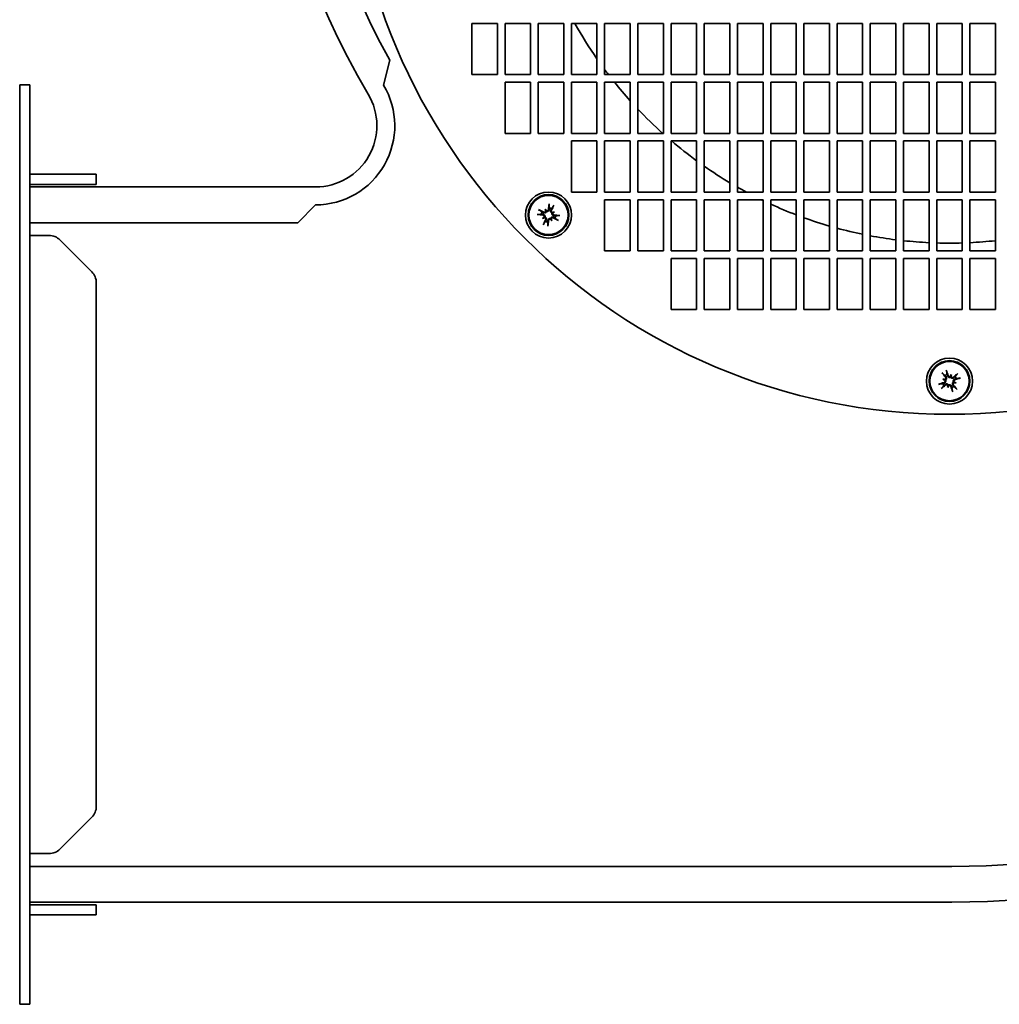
# Model space of a CAD drawing. Header units: millimetres. Extents: x 235 to 605, y 100 to 494.
# Tile 1 of 5: x 235 to 427, y 100 to 293. Entities that reach past the tile are written whole.
import ezdxf

# ---------------------------------------------------------------- set-up
doc = ezdxf.new("R2010")
doc.units = ezdxf.units.MM
doc.header["$LTSCALE"] = 2
doc.layers.add('Krawędzie widoczne(ISO)', color=7, linetype='Continuous', lineweight=35, true_color=0x262659)

msp = doc.modelspace()

# ---------------------------------------------------------------- linework, layer by layer
at = {"layer": 'Krawędzie widoczne(ISO)'}
for p, q in [((323.37, 282.39), (323.37, 292.39)), ((323.37, 292.39), (328.37, 292.39)), ((328.37, 292.39), (328.37, 282.39)), ((329.87, 282.39), (329.87, 292.39)), ((329.87, 292.39), (334.87, 292.39)), ((334.87, 292.39), (334.87, 282.39)), ((336.37, 282.39), (336.37, 292.39)), ((336.37, 292.39), (341.37, 292.39)), ((341.37, 292.39), (341.37, 282.39)), ((342.87, 282.39), (342.87, 292.39)), ((342.87, 292.39), (347.87, 292.39)), ((347.87, 292.39), (347.87, 282.39)), ((349.37, 282.39), (349.37, 292.39)), ((349.37, 292.39), (354.37, 292.39)), ((354.37, 292.39), (354.37, 282.39)), ((355.87, 282.39), (355.87, 292.39)), ((355.87, 292.39), (360.87, 292.39)), ((360.87, 292.39), (360.87, 282.39)), ((362.37, 282.39), (362.37, 292.39)), ((362.37, 292.39), (367.37, 292.39)), ((367.37, 292.39), (367.37, 282.39)), ((368.87, 282.39), (368.87, 292.39)), ((368.87, 292.39), (373.87, 292.39)), ((373.87, 292.39), (373.87, 282.39)), ((375.37, 282.39), (375.37, 292.39)), ((375.37, 292.39), (380.37, 292.39)), ((380.37, 292.39), (380.37, 282.39)), ((381.87, 282.39), (381.87, 292.39)), ((381.87, 292.39), (386.87, 292.39)), ((386.87, 292.39), (386.87, 282.39)), ((388.37, 282.39), (388.37, 292.39)), ((388.37, 292.39), (393.37, 292.39)), ((393.37, 292.39), (393.37, 282.39)), ((394.87, 282.39), (394.87, 292.39)), ((394.87, 292.39), (399.87, 292.39)), ((399.87, 292.39), (399.87, 282.39)), ((401.37, 282.39), (401.37, 292.39)), ((401.37, 292.39), (406.37, 292.39)), ((406.37, 292.39), (406.37, 282.39)), ((407.87, 282.39), (407.87, 292.39)), ((407.87, 292.39), (412.87, 292.39)), ((412.87, 292.39), (412.87, 282.39)), ((414.37, 282.39), (414.37, 292.39)), ((414.37, 292.39), (419.37, 292.39)), ((419.37, 292.39), (419.37, 282.39)), ((420.87, 282.39), (420.87, 292.39)), ((420.87, 292.39), (425.87, 292.39)), ((425.87, 292.39), (425.87, 282.39)), ((306.1, 280.34), (307.32, 285.2)), ((328.37, 282.39), (323.37, 282.39)), ((334.87, 282.39), (329.87, 282.39)), ((341.37, 282.39), (336.37, 282.39)), ((347.87, 282.39), (342.87, 282.39)), ((354.37, 282.39), (349.37, 282.39)), ((360.87, 282.39), (355.87, 282.39)), ((367.37, 282.39), (362.37, 282.39)), ((373.87, 282.39), (368.87, 282.39)), ((380.37, 282.39), (375.37, 282.39)), ((386.87, 282.39), (381.87, 282.39)), ((393.37, 282.39), (388.37, 282.39)), ((399.87, 282.39), (394.87, 282.39)), ((406.37, 282.39), (401.37, 282.39)), ((412.87, 282.39), (407.87, 282.39)), ((419.37, 282.39), (414.37, 282.39)), ((425.87, 282.39), (420.87, 282.39)), ((234.87, 276.39), (234.87, 280.39)), ((234.87, 280.39), (236.87, 280.39)), ((236.87, 280.39), (236.87, 276.39)), ((329.87, 270.89), (329.87, 280.89)), ((329.87, 280.89), (334.87, 280.89)), ((334.87, 280.89), (334.87, 270.89)), ((336.37, 270.89), (336.37, 280.89)), ((336.37, 280.89), (341.37, 280.89)), ((341.37, 280.89), (341.37, 270.89)), ((342.87, 270.89), (342.87, 280.89)), ((342.87, 280.89), (347.87, 280.89)), ((347.87, 280.89), (347.87, 270.89)), ((349.37, 270.89), (349.37, 280.89)), ((349.37, 280.89), (354.37, 280.89)), ((354.37, 280.89), (354.37, 270.89)), ((355.87, 270.89), (355.87, 280.89)), ((355.87, 280.89), (360.87, 280.89)), ((360.87, 280.89), (360.87, 270.89)), ((362.37, 270.89), (362.37, 280.89)), ((362.37, 280.89), (367.37, 280.89)), ((367.37, 280.89), (367.37, 270.89)), ((368.87, 270.89), (368.87, 280.89)), ((368.87, 280.89), (373.87, 280.89)), ((373.87, 280.89), (373.87, 270.89)), ((375.37, 270.89), (375.37, 280.89)), ((375.37, 280.89), (380.37, 280.89)), ((380.37, 280.89), (380.37, 270.89)), ((381.87, 270.89), (381.87, 280.89)), ((381.87, 280.89), (386.87, 280.89)), ((386.87, 280.89), (386.87, 270.89)), ((388.37, 270.89), (388.37, 280.89)), ((388.37, 280.89), (393.37, 280.89)), ((393.37, 280.89), (393.37, 270.89)), ((394.87, 270.89), (394.87, 280.89)), ((394.87, 280.89), (399.87, 280.89)), ((399.87, 280.89), (399.87, 270.89)), ((401.37, 270.89), (401.37, 280.89)), ((401.37, 280.89), (406.37, 280.89)), ((406.37, 280.89), (406.37, 270.89)), ((407.87, 270.89), (407.87, 280.89)), ((407.87, 280.89), (412.87, 280.89)), ((412.87, 280.89), (412.87, 270.89)), ((414.37, 270.89), (414.37, 280.89)), ((414.37, 280.89), (419.37, 280.89)), ((419.37, 280.89), (419.37, 270.89)), ((420.87, 270.89), (420.87, 280.89)), ((420.87, 280.89), (425.87, 280.89)), ((425.87, 280.89), (425.87, 270.89)), ((234.87, 276.39), (234.87, 104.39)), ((236.87, 104.39), (236.87, 276.39)), ((334.87, 270.89), (329.87, 270.89)), ((341.37, 270.89), (336.37, 270.89)), ((347.87, 270.89), (342.87, 270.89)), ((354.37, 270.89), (349.37, 270.89)), ((360.87, 270.89), (355.87, 270.89)), ((367.37, 270.89), (362.37, 270.89)), ((373.87, 270.89), (368.87, 270.89)), ((380.37, 270.89), (375.37, 270.89)), ((386.87, 270.89), (381.87, 270.89)), ((393.37, 270.89), (388.37, 270.89)), ((399.87, 270.89), (394.87, 270.89)), ((406.37, 270.89), (401.37, 270.89)), ((412.87, 270.89), (407.87, 270.89)), ((419.37, 270.89), (414.37, 270.89)), ((425.87, 270.89), (420.87, 270.89)), ((342.87, 259.39), (342.87, 269.39)), ((342.87, 269.39), (347.87, 269.39)), ((347.87, 269.39), (347.87, 259.39)), ((349.37, 259.39), (349.37, 269.39)), ((349.37, 269.39), (354.37, 269.39)), ((354.37, 269.39), (354.37, 259.39)), ((355.87, 259.39), (355.87, 269.39)), ((355.87, 269.39), (360.87, 269.39)), ((360.87, 269.39), (360.87, 259.39)), ((362.37, 259.39), (362.37, 269.39)), ((362.37, 269.39), (367.37, 269.39)), ((367.37, 269.39), (367.37, 259.39)), ((368.87, 259.39), (368.87, 269.39)), ((368.87, 269.39), (373.87, 269.39)), ((373.87, 269.39), (373.87, 259.39)), ((375.37, 259.39), (375.37, 269.39)), ((375.37, 269.39), (380.37, 269.39)), ((380.37, 269.39), (380.37, 259.39)), ((381.87, 259.39), (381.87, 269.39)), ((381.87, 269.39), (386.87, 269.39)), ((386.87, 269.39), (386.87, 259.39)), ((388.37, 259.39), (388.37, 269.39)), ((388.37, 269.39), (393.37, 269.39)), ((393.37, 269.39), (393.37, 259.39)), ((394.87, 259.39), (394.87, 269.39)), ((394.87, 269.39), (399.87, 269.39)), ((399.87, 269.39), (399.87, 259.39)), ((401.37, 259.39), (401.37, 269.39)), ((401.37, 269.39), (406.37, 269.39)), ((406.37, 269.39), (406.37, 259.39)), ((407.87, 259.39), (407.87, 269.39)), ((407.87, 269.39), (412.87, 269.39)), ((412.87, 269.39), (412.87, 259.39)), ((414.37, 259.39), (414.37, 269.39)), ((414.37, 269.39), (419.37, 269.39)), ((419.37, 269.39), (419.37, 259.39)), ((420.87, 259.39), (420.87, 269.39)), ((420.87, 269.39), (425.87, 269.39)), ((425.87, 269.39), (425.87, 259.39)), ((236.87, 262.89), (238.87, 262.89)), ((240.63, 262.89), (238.87, 262.89)), ((240.63, 262.89), (242.75, 262.89)), ((248.99, 262.89), (242.75, 262.89)), ((248.99, 262.89), (249.87, 262.89)), ((249.87, 260.89), (249.87, 262.89)), ((236.87, 260.89), (238.87, 260.89)), ((292.79, 260.39), (236.87, 260.39)), ((238.87, 260.89), (240.63, 260.89)), ((242.75, 260.89), (240.63, 260.89)), ((242.75, 260.89), (248.99, 260.89)), ((249.87, 260.89), (248.99, 260.89)), ((347.87, 259.39), (342.87, 259.39)), ((354.37, 259.39), (349.37, 259.39)), ((360.87, 259.39), (355.87, 259.39)), ((367.37, 259.39), (362.37, 259.39)), ((373.87, 259.39), (368.87, 259.39)), ((380.37, 259.39), (375.37, 259.39)), ((386.87, 259.39), (381.87, 259.39)), ((393.37, 259.39), (388.37, 259.39)), ((399.87, 259.39), (394.87, 259.39)), ((406.37, 259.39), (401.37, 259.39)), ((412.87, 259.39), (407.87, 259.39)), ((419.37, 259.39), (414.37, 259.39)), ((425.87, 259.39), (420.87, 259.39)), ((289.29, 253.39), (292.79, 256.89)), ((349.37, 247.89), (349.37, 257.89)), ((349.37, 257.89), (354.37, 257.89)), ((354.37, 257.89), (354.37, 247.89)), ((355.87, 247.89), (355.87, 257.89)), ((355.87, 257.89), (360.87, 257.89)), ((360.87, 257.89), (360.87, 247.89)), ((362.37, 247.89), (362.37, 257.89)), ((362.37, 257.89), (367.37, 257.89)), ((367.37, 257.89), (367.37, 247.89)), ((368.87, 247.89), (368.87, 257.89)), ((368.87, 257.89), (373.87, 257.89)), ((373.87, 257.89), (373.87, 247.89)), ((375.37, 247.89), (375.37, 257.89)), ((375.37, 257.89), (380.37, 257.89)), ((380.37, 257.89), (380.37, 247.89)), ((381.87, 247.89), (381.87, 257.89)), ((381.87, 257.89), (386.87, 257.89)), ((386.87, 257.89), (386.87, 247.89)), ((388.37, 247.89), (388.37, 257.89)), ((388.37, 257.89), (393.37, 257.89)), ((393.37, 257.89), (393.37, 247.89)), ((394.87, 247.89), (394.87, 257.89)), ((394.87, 257.89), (399.87, 257.89)), ((399.87, 257.89), (399.87, 247.89)), ((401.37, 247.89), (401.37, 257.89)), ((401.37, 257.89), (406.37, 257.89)), ((406.37, 257.89), (406.37, 247.89)), ((407.87, 247.89), (407.87, 257.89)), ((407.87, 257.89), (412.87, 257.89)), ((412.87, 257.89), (412.87, 247.89)), ((414.37, 247.89), (414.37, 257.89)), ((414.37, 257.89), (419.37, 257.89)), ((419.37, 257.89), (419.37, 247.89)), ((420.87, 247.89), (420.87, 257.89)), ((420.87, 257.89), (425.87, 257.89)), ((425.87, 257.89), (425.87, 247.89)), ((337.48, 254.39), (337.7, 254.52)), ((337.73, 256.05), (337.88, 255.8)), ((337.88, 255.8), (338, 255.57)), ((339.28, 255.4), (339.06, 255.28)), ((339.54, 255.55), (339.28, 255.4)), ((236.87, 253.39), (289.29, 253.39)), ((337.23, 254.25), (337.48, 254.39)), ((338.89, 254), (338.76, 254.22)), ((339.03, 253.74), (338.89, 254)), ((238.87, 250.89), (236.87, 250.89)), ((240.63, 250.89), (238.87, 250.89)), ((242.75, 250.01), (248.99, 243.77)), ((354.37, 247.89), (349.37, 247.89)), ((360.87, 247.89), (355.87, 247.89)), ((367.37, 247.89), (362.37, 247.89)), ((373.87, 247.89), (368.87, 247.89)), ((380.37, 247.89), (375.37, 247.89)), ((386.87, 247.89), (381.87, 247.89)), ((393.37, 247.89), (388.37, 247.89)), ((399.87, 247.89), (394.87, 247.89)), ((406.37, 247.89), (401.37, 247.89)), ((412.87, 247.89), (407.87, 247.89)), ((419.37, 247.89), (414.37, 247.89)), ((425.87, 247.89), (420.87, 247.89)), ((362.37, 236.39), (362.37, 246.39)), ((362.37, 246.39), (367.37, 246.39)), ((367.37, 246.39), (367.37, 236.39)), ((368.87, 236.39), (368.87, 246.39)), ((368.87, 246.39), (373.87, 246.39)), ((373.87, 246.39), (373.87, 236.39)), ((375.37, 236.39), (375.37, 246.39)), ((375.37, 246.39), (380.37, 246.39)), ((380.37, 246.39), (380.37, 236.39)), ((381.87, 236.39), (381.87, 246.39)), ((381.87, 246.39), (386.87, 246.39)), ((386.87, 246.39), (386.87, 236.39)), ((388.37, 236.39), (388.37, 246.39)), ((388.37, 246.39), (393.37, 246.39)), ((393.37, 246.39), (393.37, 236.39)), ((394.87, 236.39), (394.87, 246.39)), ((394.87, 246.39), (399.87, 246.39)), ((399.87, 246.39), (399.87, 236.39)), ((401.37, 236.39), (401.37, 246.39)), ((401.37, 246.39), (406.37, 246.39)), ((406.37, 246.39), (406.37, 236.39)), ((407.87, 236.39), (407.87, 246.39)), ((407.87, 246.39), (412.87, 246.39)), ((412.87, 246.39), (412.87, 236.39)), ((414.37, 236.39), (414.37, 246.39)), ((414.37, 246.39), (419.37, 246.39)), ((419.37, 246.39), (419.37, 236.39)), ((420.87, 236.39), (420.87, 246.39)), ((420.87, 246.39), (425.87, 246.39)), ((425.87, 246.39), (425.87, 236.39)), ((249.87, 241.64), (249.87, 139.13)), ((367.37, 236.39), (362.37, 236.39)), ((373.87, 236.39), (368.87, 236.39)), ((380.37, 236.39), (375.37, 236.39)), ((386.87, 236.39), (381.87, 236.39)), ((393.37, 236.39), (388.37, 236.39)), ((399.87, 236.39), (394.87, 236.39)), ((406.37, 236.39), (401.37, 236.39)), ((412.87, 236.39), (407.87, 236.39)), ((419.37, 236.39), (414.37, 236.39)), ((425.87, 236.39), (420.87, 236.39)), ((417.23, 223.66), (417.15, 223.38)), ((415.59, 222.75), (415.87, 222.67)), ((415.87, 222.67), (416.12, 222.6)), ((417.15, 223.38), (417.08, 223.13)), ((417.87, 222.11), (417.62, 222.18)), ((418.14, 222.03), (417.87, 222.11)), ((416.51, 221.11), (416.59, 221.39)), ((416.59, 221.39), (416.66, 221.64)), ((248.99, 137.01), (242.75, 130.77)), ((236.87, 129.89), (238.87, 129.89)), ((240.63, 129.89), (238.87, 129.89)), ((417.34, 127.39), (236.87, 127.39)), ((236.87, 120.39), (417.34, 120.39)), ((238.87, 119.89), (236.87, 119.89)), ((238.87, 119.89), (240.63, 119.89)), ((240.63, 119.89), (242.75, 119.89)), ((248.99, 119.89), (242.75, 119.89)), ((248.99, 119.89), (249.87, 119.89)), ((249.87, 117.89), (249.87, 119.89)), ((238.87, 117.89), (236.87, 117.89)), ((240.63, 117.89), (238.87, 117.89)), ((242.75, 117.89), (240.63, 117.89)), ((242.75, 117.89), (248.99, 117.89)), ((249.87, 117.89), (248.99, 117.89)), ((234.87, 100.39), (234.87, 104.39)), ((236.87, 104.39), (236.87, 100.39)), ((234.87, 100.39), (236.87, 100.39))]:
    msp.add_line(p, q, dxfattribs=at)
for centre, radius in [((416.87, 333.39), 117.5), ((338.38, 254.9), 4.5), ((338.38, 254.9), 4), ((338.38, 254.9), 3.84), ((416.87, 222.39), 4.5), ((416.87, 222.39), 4), ((416.87, 222.39), 3.84)]:
    msp.add_circle(centre, radius, dxfattribs=at)
for centre, radius, start, end in [((424.61, 351.18), 141.57, 103.9502, 210.8679), ((424.61, 351.18), 134.57, 103.9502, 209.3576), ((416.87, 333.39), 84, 209.2155, 214.7719), ((416.87, 333.39), 84, 216.5275, 217.3832), ((292.79, 272.39), 15.5, 270, 30.8679), ((416.87, 333.39), 84, 218.6822, 221.9226), ((292.79, 272.39), 12, 270, 30.8679), ((416.87, 333.39), 84, 223.432, 228.0774), ((416.87, 333.39), 84, 229.6324, 233.8937), ((416.87, 333.39), 84, 235.1501, 239.2092), ((416.87, 333.39), 84, 240.393, 241.7575), ((416.87, 333.39), 84, 244.002, 244.245), ((416.87, 333.39), 84, 245.3757, 249.0752), ((338.38, 254.9), 1.4, 154.7272, 173.8543), ((338.38, 254.9), 1.4, 64.7272, 83.8543), ((338.38, 254.9), 1.4, 334.7272, 353.8543), ((338.38, 254.9), 1.4, 244.7272, 263.8543), ((416.87, 333.39), 84, 250.1666, 253.754), ((240.63, 247.89), 3, 45, 90), ((416.87, 333.39), 84, 254.8169, 258.3238), ((416.87, 333.39), 84, 259.3666, 262.8192), ((416.87, 333.39), 84, 263.8494, 267.2706), ((416.87, 333.39), 84, 268.2945, 271.7055), ((416.87, 333.39), 84, 272.7294, 276.1506), ((246.87, 241.64), 3, 0, 45), ((417.34, 307.32), 179.93, 270, 336.4204), ((417.34, 307.32), 186.93, 270, 336.4204), ((416.87, 222.39), 1.4, 109.7272, 128.8543), ((416.87, 222.39), 1.4, 199.7272, 218.8543), ((416.87, 222.39), 1.4, 19.7272, 38.8543), ((416.87, 222.39), 1.4, 289.7272, 308.8543), ((246.87, 139.13), 3, 315, 0), ((240.63, 132.89), 3, 270, 315)]:
    msp.add_arc(centre, radius, start, end, dxfattribs=at)
for centre, major_axis, ratio, start_param, end_param in [((338.82, 254.86), (-0.6, -6.46), 0.087156, 4.364802, 4.542949), ((338.51, 257.03), (-0.019, -0.205), 0.087423, 4.369002, 5.824177), ((337.98, 255.09), (2.86, 5.82), 0.087156, 4.881829, 5.059976), ((339.38, 256.79), (0.091, 0.185), 0.087423, 3.600601, 5.055776), ((336.24, 255.03), (0.205, -0.019), 0.087423, 4.369002, 5.824177), ((338.42, 255.34), (6.46, -0.6), 0.087156, 4.364802, 4.542949), ((336.49, 255.9), (-0.185, 0.091), 0.087423, 3.600601, 5.055776), ((338.18, 254.5), (-5.82, 2.86), 0.087156, 4.881829, 5.059976), ((339.89, 252.7), (4.72, 3.24), 0.5, 1.731732, 1.803269), ((337.28, 254.56), (0.149, -0.218), 0.988452, 0.274008, 0.778262), ((336.18, 253.39), (3.24, -4.72), 0.5, 1.731732, 1.803269), ((340.81, 255.99), (-2.34, 5.22), 0.5, 1.338324, 1.409861), ((337.61, 255.76), (-0.241, -0.108), 0.988452, 2.363331, 2.867585), ((338.04, 256), (-0.218, -0.149), 0.988452, 0.274008, 0.778262), ((339.47, 252.46), (5.22, 2.34), 0.5, 1.338324, 1.409861), ((339.24, 255.66), (-0.108, 0.241), 0.988452, 2.363331, 2.867585), ((336.87, 257.1), (-4.72, -3.24), 0.5, 1.731732, 1.803269), ((339.48, 255.23), (-0.149, 0.218), 0.988452, 0.274008, 0.778262), ((338.34, 254.45), (-6.46, 0.6), 0.087156, 4.364802, 4.542949), ((340.52, 254.77), (-0.205, 0.019), 0.087423, 4.369002, 5.824177), ((337.29, 257.33), (-5.22, -2.34), 0.5, 1.338324, 1.409861), ((338.78, 254.7), (-2.86, -5.82), 0.087156, 4.881829, 5.059976), ((337.38, 253.01), (-0.091, -0.185), 0.087423, 3.600601, 5.055776), ((337.52, 254.13), (0.108, -0.241), 0.988452, 2.363331, 2.867585), ((337.94, 254.94), (0.6, 6.46), 0.087156, 4.364802, 4.542949), ((338.25, 252.76), (0.019, 0.205), 0.087423, 4.369002, 5.824177), ((340.58, 256.41), (-3.24, 4.72), 0.5, 1.731732, 1.803269), ((338.72, 253.79), (0.218, 0.149), 0.988452, 0.274008, 0.778262), ((339.15, 254.04), (0.241, 0.108), 0.988452, 2.363331, 2.867585), ((335.95, 253.81), (2.34, -5.22), 0.5, 1.338324, 1.409861), ((338.58, 255.3), (5.82, -2.86), 0.087156, 4.881829, 5.059976), ((340.27, 253.89), (0.185, -0.091), 0.087423, 3.600601, 5.055776), ((415.45, 223.99), (0.132, -0.159), 0.087423, 4.369002, 5.824177), ((417.21, 222.67), (4.14, -4.99), 0.087156, 4.364802, 4.542949), ((416.24, 224.43), (-0.067, 0.195), 0.087423, 3.600601, 5.055776), ((416.45, 222.24), (-2.1, 6.14), 0.087156, 4.881829, 5.059976), ((419.36, 221.44), (2.04, 5.35), 0.5, 1.338324, 1.409861), ((414.25, 222.88), (-1.05, -5.63), 0.5, 1.731732, 1.803269), ((417.15, 222.04), (-4.99, -4.14), 0.087156, 4.364802, 4.542949), ((418.47, 223.81), (-0.159, -0.132), 0.087423, 4.369002, 5.824177), ((417.01, 221.96), (-6.14, -2.1), 0.087156, 4.881829, 5.059976), ((414.82, 221.76), (-0.195, -0.067), 0.087423, 3.600601, 5.055776), ((416.38, 219.77), (5.63, -1.05), 0.5, 1.731732, 1.803269), ((417.82, 224.88), (-5.35, 2.04), 0.5, 1.338324, 1.409861), ((415.85, 222.93), (-0.048, -0.259), 0.988452, 0.274008, 0.778262), ((415.72, 222.45), (-0.094, -0.246), 0.988452, 2.363331, 2.867585), ((416.94, 223.54), (-0.246, 0.094), 0.988452, 2.363331, 2.867585), ((417.41, 223.4), (-0.259, 0.048), 0.988452, 0.274008, 0.778262), ((417.89, 221.84), (0.048, 0.259), 0.988452, 0.274008, 0.778262), ((417.36, 225.01), (-5.63, 1.05), 0.5, 1.731732, 1.803269), ((415.92, 219.9), (5.35, -2.04), 0.5, 1.338324, 1.409861), ((418.02, 222.32), (0.094, 0.246), 0.988452, 2.363331, 2.867585), ((416.73, 222.81), (6.14, 2.1), 0.087156, 4.881829, 5.059976), ((418.92, 223.01), (0.195, 0.067), 0.087423, 3.600601, 5.055776), ((416.58, 222.73), (4.99, 4.14), 0.087156, 4.364802, 4.542949), ((415.27, 220.97), (0.159, 0.132), 0.087423, 4.369002, 5.824177), ((419.49, 221.9), (1.05, 5.63), 0.5, 1.731732, 1.803269), ((414.38, 223.34), (-2.04, -5.35), 0.5, 1.338324, 1.409861), ((416.33, 221.37), (0.259, -0.048), 0.988452, 0.274008, 0.778262), ((416.8, 221.23), (0.246, -0.094), 0.988452, 2.363331, 2.867585), ((417.29, 222.53), (2.1, -6.14), 0.087156, 4.881829, 5.059976), ((417.5, 220.34), (0.067, -0.195), 0.087423, 3.600601, 5.055776), ((416.53, 222.1), (-4.14, 4.99), 0.087156, 4.364802, 4.542949), ((418.29, 220.78), (-0.132, 0.159), 0.087423, 4.369002, 5.824177)]:
    msp.add_ellipse(centre, major_axis=major_axis, ratio=ratio, start_param=start_param, end_param=end_param, dxfattribs=at)
for points, weights in [([(338.48, 256.85), (338.51, 256.52), (338.53, 256.29)], [1.00328287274, 1.01529400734, 1]), ([(338.98, 256.16), (339.12, 256.35), (339.31, 256.62)], [1, 1.01529400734, 1.00328287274]), ([(336.43, 255), (336.75, 255.03), (336.99, 255.05)], [1.00328287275, 1.01529400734, 1]), ([(337.12, 255.5), (336.92, 255.63), (336.66, 255.83)], [1, 1.01529400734, 1.00328287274]), ([(336.99, 255.05), (337.16, 255.04), (337.3, 255.03)], [1, 1.12995779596, 1.25770150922]), ([(337.38, 255.35), (337.27, 255.41), (337.12, 255.5)], [1.25770150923, 1.12995779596, 1]), ([(338.53, 256.29), (338.52, 256.12), (338.52, 255.98)], [1, 1.12995779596, 1.25770150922]), ([(338.83, 255.9), (338.9, 256.01), (338.98, 256.16)], [1.25770150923, 1.12995779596, 1]), ([(339.38, 254.45), (339.5, 254.38), (339.65, 254.3)], [1.25770150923, 1.12995779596, 1]), ([(339.77, 254.75), (339.6, 254.76), (339.47, 254.76)], [1, 1.12995779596, 1.25770150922]), ([(340.33, 254.79), (340.01, 254.77), (339.77, 254.75)], [1.00328287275, 1.01529400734, 1]), ([(337.78, 253.63), (337.64, 253.44), (337.45, 253.18)], [1, 1.01529400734, 1.00328287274]), ([(337.93, 253.9), (337.87, 253.78), (337.78, 253.63)], [1.25770150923, 1.12995779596, 1]), ([(338.23, 253.51), (338.24, 253.68), (338.25, 253.81)], [1, 1.12995779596, 1.25770150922]), ([(338.28, 252.94), (338.25, 253.27), (338.23, 253.51)], [1.00328287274, 1.01529400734, 1]), ([(339.65, 254.3), (339.84, 254.16), (340.1, 253.97)], [1, 1.01529400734, 1.00328287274]), ([(415.56, 223.84), (415.81, 223.63), (415.99, 223.48)], [1.00328287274, 1.01529400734, 1]), ([(416.4, 223.7), (416.36, 223.94), (416.31, 224.26)], [1, 1.01529400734, 1.00328287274]), ([(416.48, 223.41), (416.45, 223.54), (416.4, 223.7)], [1.25770150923, 1.12995779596, 1]), ([(418.32, 223.69), (418.11, 223.44), (417.96, 223.26)], [1.00328287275, 1.01529400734, 1]), ([(415.55, 221.91), (415.32, 221.88), (415, 221.83)], [1, 1.01529400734, 1.00328287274]), ([(415.85, 222), (415.72, 221.96), (415.55, 221.91)], [1.25770150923, 1.12995779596, 1]), ([(415.78, 221.51), (415.91, 221.62), (416.01, 221.72)], [1, 1.12995779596, 1.25770150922]), ([(415.99, 223.48), (416.11, 223.35), (416.2, 223.25)], [1, 1.12995779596, 1.25770150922]), ([(417.96, 223.26), (417.83, 223.15), (417.73, 223.06)], [1, 1.12995779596, 1.25770150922]), ([(417.89, 222.77), (418.02, 222.81), (418.19, 222.86)], [1.25770150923, 1.12995779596, 1]), ([(418.19, 222.86), (418.42, 222.9), (418.74, 222.95)], [1, 1.01529400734, 1.00328287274]), ([(415.42, 221.08), (415.63, 221.33), (415.78, 221.51)], [1.00328287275, 1.01529400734, 1]), ([(417.26, 221.36), (417.29, 221.23), (417.34, 221.07)], [1.25770150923, 1.12995779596, 1]), ([(417.34, 221.07), (417.38, 220.84), (417.43, 220.51)], [1, 1.01529400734, 1.00328287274]), ([(417.75, 221.3), (417.63, 221.42), (417.54, 221.52)], [1, 1.12995779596, 1.25770150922]), ([(418.18, 220.93), (417.93, 221.14), (417.75, 221.3)], [1.00328287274, 1.01529400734, 1])]:
    msp.add_rational_spline(points, weights, degree=2, dxfattribs=at)
for points, knots in [([(337.28, 254.89), (337.32, 254.88), (337.36, 254.87), (337.43, 254.84), (337.46, 254.81), (337.5, 254.75), (337.52, 254.72), (337.54, 254.64), (337.55, 254.6), (337.54, 254.55), (337.54, 254.53), (337.53, 254.51)], [0, 0, 0, 0, 0.01116716, 0.01116716, 0.02233431, 0.02233431, 0.03329353, 0.03329353, 0.04425275, 0.04425275, 0.04996652, 0.04996652, 0.04996652, 0.04996652]), ([(337.3, 255.03), (337.31, 255.03), (337.32, 255.03), (337.37, 255.03), (337.42, 255.01), (337.5, 254.98), (337.54, 254.95), (337.6, 254.9), (337.63, 254.86), (337.67, 254.79), (337.69, 254.75), (337.71, 254.67), (337.71, 254.63), (337.71, 254.57), (337.71, 254.54), (337.7, 254.52)], [-0.10914291, -0.10914291, -0.10914291, -0.10914291, -0.10517197, -0.10517197, -0.09099846, -0.09099846, -0.07682495, -0.07682495, -0.06470547, -0.06470547, -0.05258598, -0.05258598, -0.0404665, -0.0404665, -0.03342856, -0.03342856, -0.03342856, -0.03342856]), ([(338, 255.57), (337.99, 255.55), (337.98, 255.53), (337.95, 255.47), (337.92, 255.44), (337.86, 255.38), (337.83, 255.36), (337.75, 255.32), (337.71, 255.31), (337.63, 255.29), (337.59, 255.29), (337.5, 255.3), (337.45, 255.31), (337.42, 255.33), (337.4, 255.34), (337.39, 255.34), (337.38, 255.35)], [-0.07174341, -0.07174341, -0.07174341, -0.07174341, -0.06470547, -0.06470547, -0.05258598, -0.05258598, -0.0404665, -0.0404665, -0.02834702, -0.02834702, -0.01417351, -0.01417351, 0, 0, 0, 0.00397094, 0.00397094, 0.00397094, 0.00397094]), ([(337.86, 255.67), (337.86, 255.67), (337.86, 255.67), (337.85, 255.63), (337.83, 255.59), (337.78, 255.53), (337.75, 255.51), (337.69, 255.47), (337.65, 255.46), (337.57, 255.45), (337.53, 255.45), (337.48, 255.47), (337.46, 255.47), (337.45, 255.48)], [-0.15827539, -0.15827539, -0.15827539, -0.15827539, -0.15764996, -0.15764996, -0.14669212, -0.14669212, -0.13573428, -0.13573428, -0.12469501, -0.12469501, -0.11365575, -0.11365575, -0.10828626, -0.10828626, -0.10828626, -0.10828626]), ([(337.7, 254.52), (337.73, 254.51), (337.75, 254.5), (337.81, 254.47), (337.84, 254.44), (337.9, 254.38), (337.92, 254.35), (337.96, 254.27), (337.97, 254.23), (337.99, 254.15), (337.99, 254.1), (337.98, 254.01), (337.96, 253.97), (337.95, 253.93), (337.94, 253.92), (337.94, 253.91), (337.93, 253.9)], [-0.07174341, -0.07174341, -0.07174341, -0.07174341, -0.06470547, -0.06470547, -0.05258598, -0.05258598, -0.0404665, -0.0404665, -0.02834702, -0.02834702, -0.01417351, -0.01417351, 0, 0, 0, 0.00397094, 0.00397094, 0.00397094, 0.00397094]), ([(338.37, 256), (338.37, 255.96), (338.36, 255.92), (338.32, 255.85), (338.29, 255.82), (338.24, 255.78), (338.2, 255.76), (338.13, 255.73), (338.09, 255.73), (338.03, 255.74), (338.01, 255.74), (337.99, 255.74)], [-0.1800581, -0.1800581, -0.1800581, -0.1800581, -0.16889095, -0.16889095, -0.15772379, -0.15772379, -0.14676457, -0.14676457, -0.13580535, -0.13580535, -0.13009158, -0.13009158, -0.13009158, -0.13009158]), ([(338.52, 255.98), (338.52, 255.97), (338.52, 255.96), (338.51, 255.91), (338.5, 255.86), (338.46, 255.78), (338.43, 255.74), (338.38, 255.68), (338.35, 255.65), (338.28, 255.61), (338.24, 255.59), (338.16, 255.57), (338.11, 255.57), (338.05, 255.57), (338.02, 255.57), (338, 255.57)], [-0.10914291, -0.10914291, -0.10914291, -0.10914291, -0.10517197, -0.10517197, -0.09099846, -0.09099846, -0.07682495, -0.07682495, -0.06470547, -0.06470547, -0.05258598, -0.05258598, -0.0404665, -0.0404665, -0.03342856, -0.03342856, -0.03342856, -0.03342856]), ([(338.76, 254.22), (338.77, 254.24), (338.78, 254.27), (338.81, 254.32), (338.84, 254.36), (338.9, 254.41), (338.93, 254.44), (339.01, 254.48), (339.05, 254.49), (339.13, 254.5), (339.17, 254.5), (339.26, 254.49), (339.31, 254.48), (339.35, 254.46), (339.36, 254.46), (339.37, 254.45), (339.38, 254.45)], [-0.07174341, -0.07174341, -0.07174341, -0.07174341, -0.06470547, -0.06470547, -0.05258598, -0.05258598, -0.0404665, -0.0404665, -0.02834702, -0.02834702, -0.01417351, -0.01417351, 0, 0, 0, 0.00397094, 0.00397094, 0.00397094, 0.00397094]), ([(339.06, 255.28), (339.04, 255.29), (339.01, 255.3), (338.96, 255.33), (338.92, 255.36), (338.87, 255.41), (338.84, 255.45), (338.8, 255.52), (338.79, 255.56), (338.78, 255.64), (338.77, 255.69), (338.79, 255.78), (338.8, 255.83), (338.82, 255.86), (338.82, 255.87), (338.83, 255.88), (338.83, 255.9)], [-0.07174341, -0.07174341, -0.07174341, -0.07174341, -0.06470547, -0.06470547, -0.05258598, -0.05258598, -0.0404665, -0.0404665, -0.02834702, -0.02834702, -0.01417351, -0.01417351, 0, 0, 0, 0.00397094, 0.00397094, 0.00397094, 0.00397094]), ([(339.15, 255.42), (339.15, 255.42), (339.15, 255.42), (339.11, 255.43), (339.08, 255.45), (339.02, 255.5), (338.99, 255.53), (338.95, 255.59), (338.94, 255.63), (338.93, 255.7), (338.93, 255.74), (338.95, 255.8), (338.95, 255.81), (338.96, 255.83)], [-0.15827557, -0.15827557, -0.15827557, -0.15827557, -0.15765014, -0.15765014, -0.1466923, -0.1466923, -0.13573446, -0.13573446, -0.12469519, -0.12469519, -0.11365593, -0.11365593, -0.10828644, -0.10828644, -0.10828644, -0.10828644]), ([(339.47, 254.76), (339.45, 254.76), (339.44, 254.76), (339.39, 254.77), (339.35, 254.78), (339.26, 254.82), (339.22, 254.85), (339.16, 254.9), (339.14, 254.93), (339.09, 255), (339.07, 255.04), (339.05, 255.12), (339.05, 255.16), (339.05, 255.23), (339.05, 255.25), (339.06, 255.28)], [-0.10914291, -0.10914291, -0.10914291, -0.10914291, -0.10517197, -0.10517197, -0.09099846, -0.09099846, -0.07682495, -0.07682495, -0.06470547, -0.06470547, -0.05258598, -0.05258598, -0.0404665, -0.0404665, -0.03342856, -0.03342856, -0.03342856, -0.03342856]), ([(339.48, 254.91), (339.44, 254.91), (339.41, 254.92), (339.34, 254.96), (339.31, 254.99), (339.26, 255.04), (339.24, 255.08), (339.22, 255.15), (339.21, 255.19), (339.22, 255.25), (339.22, 255.27), (339.23, 255.29)], [-0.18005785, -0.18005785, -0.18005785, -0.18005785, -0.1688907, -0.1688907, -0.15772354, -0.15772354, -0.14676432, -0.14676432, -0.1358051, -0.1358051, -0.13009133, -0.13009133, -0.13009133, -0.13009133]), ([(337.61, 254.38), (337.61, 254.38), (337.61, 254.38), (337.65, 254.37), (337.69, 254.35), (337.75, 254.3), (337.77, 254.27), (337.81, 254.21), (337.82, 254.17), (337.83, 254.09), (337.83, 254.05), (337.81, 254), (337.81, 253.98), (337.8, 253.97)], [-0.15827539, -0.15827539, -0.15827539, -0.15827539, -0.15764996, -0.15764996, -0.14669212, -0.14669212, -0.13573428, -0.13573428, -0.12469501, -0.12469501, -0.11365575, -0.11365575, -0.10828626, -0.10828626, -0.10828626, -0.10828626]), ([(338.25, 253.81), (338.25, 253.82), (338.25, 253.84), (338.25, 253.89), (338.27, 253.93), (338.3, 254.02), (338.33, 254.06), (338.38, 254.12), (338.41, 254.14), (338.49, 254.19), (338.53, 254.2), (338.6, 254.23), (338.65, 254.23), (338.71, 254.23), (338.74, 254.23), (338.76, 254.22)], [-0.10914291, -0.10914291, -0.10914291, -0.10914291, -0.10517197, -0.10517197, -0.09099846, -0.09099846, -0.07682495, -0.07682495, -0.06470547, -0.06470547, -0.05258598, -0.05258598, -0.0404665, -0.0404665, -0.03342856, -0.03342856, -0.03342856, -0.03342856]), ([(338.39, 253.8), (338.39, 253.84), (338.41, 253.87), (338.44, 253.94), (338.47, 253.97), (338.53, 254.02), (338.56, 254.04), (338.64, 254.06), (338.67, 254.07), (338.73, 254.06), (338.75, 254.06), (338.77, 254.05)], [-0.1800581, -0.1800581, -0.1800581, -0.1800581, -0.16889095, -0.16889095, -0.15772379, -0.15772379, -0.14676457, -0.14676457, -0.13580535, -0.13580535, -0.13009158, -0.13009158, -0.13009158, -0.13009158]), ([(338.9, 254.13), (338.9, 254.13), (338.9, 254.13), (338.91, 254.17), (338.93, 254.2), (338.98, 254.26), (339.01, 254.29), (339.07, 254.32), (339.11, 254.34), (339.19, 254.35), (339.23, 254.34), (339.28, 254.33), (339.3, 254.32), (339.31, 254.32)], [-0.15827539, -0.15827539, -0.15827539, -0.15827539, -0.15764996, -0.15764996, -0.14669212, -0.14669212, -0.13573428, -0.13573428, -0.12469501, -0.12469501, -0.11365575, -0.11365575, -0.10828626, -0.10828626, -0.10828626, -0.10828626]), ([(415.96, 222.56), (415.96, 222.56), (415.96, 222.56), (415.98, 222.53), (415.99, 222.49), (416, 222.41), (415.99, 222.37), (415.97, 222.3), (415.96, 222.27), (415.91, 222.21), (415.88, 222.18), (415.83, 222.15), (415.82, 222.14), (415.8, 222.14)], [-0.15827539, -0.15827539, -0.15827539, -0.15827539, -0.15764996, -0.15764996, -0.14669212, -0.14669212, -0.13573428, -0.13573428, -0.12469501, -0.12469501, -0.11365575, -0.11365575, -0.10828626, -0.10828626, -0.10828626, -0.10828626]), ([(416.12, 222.6), (416.13, 222.58), (416.14, 222.55), (416.16, 222.49), (416.16, 222.45), (416.16, 222.36), (416.15, 222.32), (416.13, 222.24), (416.11, 222.2), (416.06, 222.14), (416.03, 222.1), (415.96, 222.05), (415.92, 222.03), (415.88, 222.01), (415.87, 222.01), (415.86, 222), (415.85, 222)], [-0.07174341, -0.07174341, -0.07174341, -0.07174341, -0.06470547, -0.06470547, -0.05258598, -0.05258598, -0.0404665, -0.0404665, -0.02834702, -0.02834702, -0.01417351, -0.01417351, 0, 0, 0, 0.00397094, 0.00397094, 0.00397094, 0.00397094]), ([(416.09, 223.16), (416.11, 223.13), (416.13, 223.09), (416.15, 223.02), (416.15, 222.98), (416.15, 222.9), (416.13, 222.87), (416.1, 222.8), (416.07, 222.77), (416.03, 222.73), (416.01, 222.72), (416, 222.71)], [-0.1800581, -0.1800581, -0.1800581, -0.1800581, -0.16889095, -0.16889095, -0.15772379, -0.15772379, -0.14676457, -0.14676457, -0.13580535, -0.13580535, -0.13009158, -0.13009158, -0.13009158, -0.13009158]), ([(416.01, 221.72), (416.01, 221.72), (416.02, 221.73), (416.07, 221.76), (416.11, 221.79), (416.19, 221.82), (416.24, 221.83), (416.32, 221.83), (416.36, 221.83), (416.44, 221.81), (416.48, 221.79), (416.55, 221.75), (416.59, 221.73), (416.63, 221.68), (416.65, 221.66), (416.66, 221.64)], [-0.10914291, -0.10914291, -0.10914291, -0.10914291, -0.10517197, -0.10517197, -0.09099846, -0.09099846, -0.07682495, -0.07682495, -0.06470547, -0.06470547, -0.05258598, -0.05258598, -0.0404665, -0.0404665, -0.03342856, -0.03342856, -0.03342856, -0.03342856]), ([(416.1, 221.6), (416.13, 221.63), (416.16, 221.64), (416.24, 221.67), (416.28, 221.67), (416.35, 221.66), (416.39, 221.65), (416.46, 221.62), (416.49, 221.59), (416.52, 221.55), (416.54, 221.53), (416.55, 221.51)], [0, 0, 0, 0, 0.01116716, 0.01116716, 0.02233431, 0.02233431, 0.03329353, 0.03329353, 0.04425275, 0.04425275, 0.04996652, 0.04996652, 0.04996652, 0.04996652]), ([(416.2, 223.25), (416.21, 223.24), (416.21, 223.23), (416.25, 223.19), (416.27, 223.15), (416.3, 223.07), (416.31, 223.02), (416.31, 222.94), (416.31, 222.9), (416.29, 222.81), (416.28, 222.77), (416.24, 222.7), (416.21, 222.67), (416.16, 222.62), (416.14, 222.61), (416.12, 222.6)], [-0.10914291, -0.10914291, -0.10914291, -0.10914291, -0.10517197, -0.10517197, -0.09099846, -0.09099846, -0.07682495, -0.07682495, -0.06470547, -0.06470547, -0.05258598, -0.05258598, -0.0404665, -0.0404665, -0.03342856, -0.03342856, -0.03342856, -0.03342856]), ([(417.08, 223.13), (417.06, 223.12), (417.04, 223.12), (416.97, 223.1), (416.93, 223.09), (416.85, 223.09), (416.8, 223.1), (416.73, 223.13), (416.69, 223.15), (416.62, 223.19), (416.59, 223.23), (416.53, 223.3), (416.51, 223.34), (416.49, 223.38), (416.49, 223.39), (416.49, 223.4), (416.48, 223.41)], [-0.07174341, -0.07174341, -0.07174341, -0.07174341, -0.06470547, -0.06470547, -0.05258598, -0.05258598, -0.0404665, -0.0404665, -0.02834702, -0.02834702, -0.01417351, -0.01417351, 0, 0, 0, 0.00397094, 0.00397094, 0.00397094, 0.00397094]), ([(417.05, 223.3), (417.05, 223.3), (417.04, 223.3), (417.01, 223.28), (416.97, 223.27), (416.9, 223.26), (416.86, 223.26), (416.79, 223.28), (416.75, 223.3), (416.69, 223.35), (416.66, 223.38), (416.64, 223.42), (416.63, 223.44), (416.62, 223.46)], [-0.15827557, -0.15827557, -0.15827557, -0.15827557, -0.15765014, -0.15765014, -0.1466923, -0.1466923, -0.13573446, -0.13573446, -0.12469519, -0.12469519, -0.11365593, -0.11365593, -0.10828644, -0.10828644, -0.10828644, -0.10828644]), ([(416.66, 221.64), (416.68, 221.65), (416.7, 221.66), (416.77, 221.68), (416.81, 221.68), (416.89, 221.68), (416.93, 221.67), (417.01, 221.64), (417.05, 221.63), (417.12, 221.58), (417.15, 221.55), (417.21, 221.48), (417.23, 221.44), (417.25, 221.4), (417.25, 221.39), (417.25, 221.37), (417.26, 221.36)], [-0.07174341, -0.07174341, -0.07174341, -0.07174341, -0.06470547, -0.06470547, -0.05258598, -0.05258598, -0.0404665, -0.0404665, -0.02834702, -0.02834702, -0.01417351, -0.01417351, 0, 0, 0, 0.00397094, 0.00397094, 0.00397094, 0.00397094]), ([(417.73, 223.06), (417.72, 223.05), (417.72, 223.04), (417.67, 223.01), (417.63, 222.99), (417.55, 222.96), (417.5, 222.95), (417.42, 222.94), (417.38, 222.94), (417.3, 222.96), (417.26, 222.98), (417.19, 223.02), (417.15, 223.05), (417.11, 223.1), (417.09, 223.11), (417.08, 223.13)], [-0.10914291, -0.10914291, -0.10914291, -0.10914291, -0.10517197, -0.10517197, -0.09099846, -0.09099846, -0.07682495, -0.07682495, -0.06470547, -0.06470547, -0.05258598, -0.05258598, -0.0404665, -0.0404665, -0.03342856, -0.03342856, -0.03342856, -0.03342856]), ([(417.64, 223.17), (417.61, 223.15), (417.58, 223.13), (417.5, 223.11), (417.46, 223.1), (417.39, 223.11), (417.35, 223.12), (417.28, 223.16), (417.25, 223.18), (417.21, 223.23), (417.2, 223.24), (417.19, 223.26)], [-0.18005785, -0.18005785, -0.18005785, -0.18005785, -0.1688907, -0.1688907, -0.15772354, -0.15772354, -0.14676432, -0.14676432, -0.1358051, -0.1358051, -0.13009133, -0.13009133, -0.13009133, -0.13009133]), ([(417.54, 221.52), (417.53, 221.53), (417.53, 221.54), (417.49, 221.58), (417.47, 221.62), (417.44, 221.71), (417.43, 221.75), (417.42, 221.83), (417.43, 221.88), (417.45, 221.96), (417.46, 222), (417.5, 222.07), (417.53, 222.1), (417.58, 222.15), (417.6, 222.16), (417.62, 222.18)], [-0.10914291, -0.10914291, -0.10914291, -0.10914291, -0.10517197, -0.10517197, -0.09099846, -0.09099846, -0.07682495, -0.07682495, -0.06470547, -0.06470547, -0.05258598, -0.05258598, -0.0404665, -0.0404665, -0.03342856, -0.03342856, -0.03342856, -0.03342856]), ([(417.62, 222.18), (417.61, 222.2), (417.6, 222.22), (417.58, 222.28), (417.58, 222.33), (417.58, 222.41), (417.59, 222.45), (417.61, 222.53), (417.63, 222.57), (417.68, 222.64), (417.71, 222.67), (417.78, 222.73), (417.82, 222.75), (417.86, 222.76), (417.87, 222.77), (417.88, 222.77), (417.89, 222.77)], [-0.07174341, -0.07174341, -0.07174341, -0.07174341, -0.06470547, -0.06470547, -0.05258598, -0.05258598, -0.0404665, -0.0404665, -0.02834702, -0.02834702, -0.01417351, -0.01417351, 0, 0, 0, 0.00397094, 0.00397094, 0.00397094, 0.00397094]), ([(417.65, 221.62), (417.63, 221.65), (417.61, 221.68), (417.59, 221.76), (417.59, 221.8), (417.59, 221.87), (417.6, 221.91), (417.64, 221.98), (417.67, 222.01), (417.71, 222.04), (417.73, 222.05), (417.74, 222.06)], [-0.1800581, -0.1800581, -0.1800581, -0.1800581, -0.16889095, -0.16889095, -0.15772379, -0.15772379, -0.14676457, -0.14676457, -0.13580535, -0.13580535, -0.13009158, -0.13009158, -0.13009158, -0.13009158]), ([(417.78, 222.21), (417.78, 222.21), (417.78, 222.21), (417.76, 222.25), (417.75, 222.28), (417.74, 222.36), (417.75, 222.4), (417.76, 222.47), (417.78, 222.51), (417.83, 222.57), (417.86, 222.59), (417.91, 222.62), (417.92, 222.63), (417.94, 222.63)], [-0.15827539, -0.15827539, -0.15827539, -0.15827539, -0.15764996, -0.15764996, -0.14669212, -0.14669212, -0.13573428, -0.13573428, -0.12469501, -0.12469501, -0.11365575, -0.11365575, -0.10828626, -0.10828626, -0.10828626, -0.10828626]), ([(416.69, 221.47), (416.69, 221.47), (416.7, 221.47), (416.73, 221.49), (416.77, 221.51), (416.84, 221.51), (416.88, 221.51), (416.95, 221.49), (416.99, 221.47), (417.05, 221.43), (417.08, 221.4), (417.1, 221.35), (417.11, 221.33), (417.12, 221.32)], [-0.15827539, -0.15827539, -0.15827539, -0.15827539, -0.15764996, -0.15764996, -0.14669212, -0.14669212, -0.13573428, -0.13573428, -0.12469501, -0.12469501, -0.11365575, -0.11365575, -0.10828626, -0.10828626, -0.10828626, -0.10828626])]:
    msp.add_open_spline(points, degree=3, knots=knots, dxfattribs=at)

doc.saveas('drawing.dxf')
